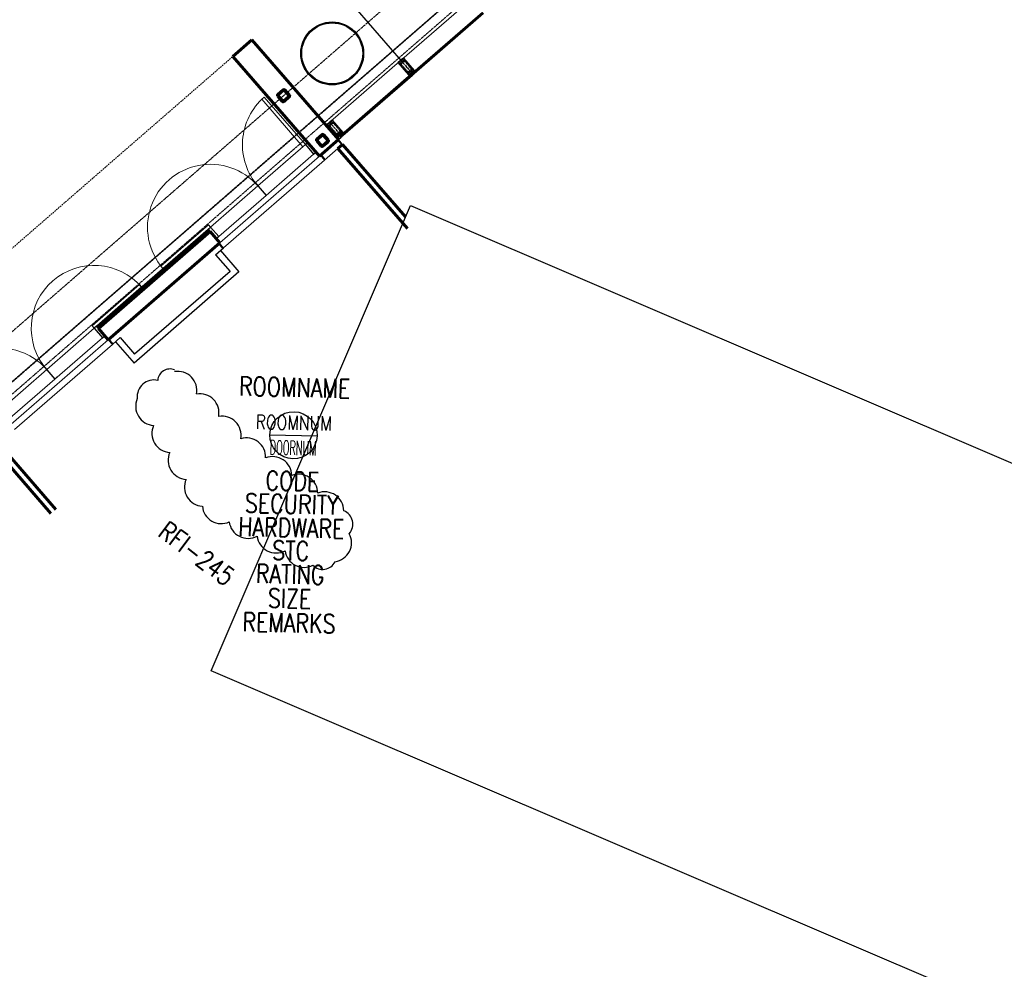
# Model space of a CAD drawing. Header units: millimetres. Extents: x 98667 to 994031, y -2704 to 533009.
# Tile 165 of 256: x 587358 to 603015, y 313426 to 328526. Entities that reach past the tile are written whole.
import ezdxf
from ezdxf.enums import TextEntityAlignment as Align

# ---------------------------------------------------------------- set-up
doc = ezdxf.new("R2010")
doc.units = ezdxf.units.MM
for name, pattern in [('AP03000E0$0$CENTER', [50.8, 31.75, -6.35, 6.35, -6.35]), ('AP03000E0$0$DASHEDX2', [38.1, 25.4, -12.7]), ('AP03000E0$0$HIDDEN', [9.525, 6.35, -3.175]), ('AP03000E0$0$HIDDENX2', [19.05, 12.7, -6.35])]:
    doc.linetypes.add(name, pattern=pattern)
doc.layers.get('Defpoints').update_dxf_attribs({"color": 251})
for name, color, linetype in [('A-COL ENCLOUSER INNER', 1, 'Continuous'), ('A-COL ENCLOUSER OUTER', 6, 'Continuous'), ('A-XREF', 7, 'Continuous')]:
    doc.layers.add(name, color=color, linetype=linetype)
doc.layers.add('A-REV 20150828_DOOR SHIFT CHANGE', color=7, linetype='Continuous', plot=False)
for name, color, linetype, lineweight in [('AP03000E0$0$A-BRDG', 1, 'Continuous', 15), ('AP03000E0$0$A-BRDG-DOOR', 2, 'Continuous', 20), ('AP03000E0$0$A-BRDG-GLAZ-MULL', 3, 'Continuous', 30), ('AP03000E0$0$A-BRDG-LEVL', 1, 'Continuous', 15), ('AP03000E0$0$A-BRDG-OVHD', 2, 'AP03000E0$0$DASHEDX2', 20), ('AP03000E0$0$A-BRDG-WALL', 6, 'Continuous', 60), ('AP03000E0$0$A-BRDG-WALL-EXTR', 6, 'Continuous', 60), ('AP03000E0$0$A-BRDG-WALL-INTR', 3, 'Continuous', 30), ('AP03000E0$0$A-DETL-THIK', 6, 'Continuous', 60), ('AP03000E0$0$A-DETL-THIN', 2, 'Continuous', 15), ('AP03000E0$0$A-GLAZ-FULL-EXTR', 2, 'Continuous', 20), ('AP03000E0$0$A-GLAZ-MULL-EXTR', 3, 'Continuous', 35), ('AP03000E0$0$A-WALL-FNSH', 1, 'Continuous', 15)]:
    doc.layers.add(name, color=color, linetype=linetype, lineweight=lineweight)
doc.layers.add('AP03000E0$0$A-Slab Edge Guide', color=55, linetype='Continuous', lineweight=15, plot=False)
doc.styles.add('AP9-SW-02-TEXT$0$SOM-TEXT', font='SIMPLEX.shx', dxfattribs={"width": 0.8})
doc.styles.add('SOM-TEXT', font='SIMPLEX.shx', dxfattribs={"width": 0.8})

msp = doc.modelspace()

# ---------------------------------------------------------------- linework, layer by layer
at = {"color": 251, "linetype": 'AP03000E0$0$CENTER'}
for p, q in [((593419, 327879), (593615, 327653)), ((592286, 326895), (592483, 326668))]:
    msp.add_line(p, q, dxfattribs=at)
at = {"color": 251}
msp.add_line((591336, 321927, -1), (592086, 321909, -1), dxfattribs=at)
msp.add_line((591336, 321927, -1), (592086, 321909, -1), dxfattribs=at)
msp.add_ellipse((591711, 321918, -1), major_axis=(9, 375, 0), ratio=1, start_param=4.712278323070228, end_param=10.99546363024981, dxfattribs=at)
msp.add_ellipse((591711, 321918, -1), major_axis=(9, 375, 0), ratio=1, start_param=4.712278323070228, end_param=10.99546363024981, dxfattribs=at)
at = {"layer": 'A-COL ENCLOUSER INNER', "color": 251}
for radius in [494, 485]:
    msp.add_circle((592327, 327990), radius, dxfattribs=at)
at = {"layer": 'A-COL ENCLOUSER OUTER', "color": 251}
msp.add_circle((592327, 327990), 500, dxfattribs=at)
at = {"layer": 'A-REV 20150828_DOOR SHIFT CHANGE', "color": 251}
for centre, radius, start, end in [((589746, 322780), 192, 67.1324, 177.1324), ((589746, 322780), 192, 67.1324, 177.1324), ((589871, 322629), 305, 349.6342, 99.6342), ((589871, 322629), 305, 349.6342, 99.6342), ((589492, 322531), 266, 76.5161, 186.5161), ((589492, 322531), 266, 76.5161, 186.5161), ((590222, 322273), 305, 349.6342, 99.6342), ((590222, 322273), 305, 349.6342, 99.6342), ((589507, 322377), 305, 156.1224, 266.1224), ((589507, 322377), 305, 156.1224, 266.1224), ((590574, 321917), 305, 349.6342, 99.6342), ((590574, 321917), 305, 349.6342, 99.6342), ((589765, 321949), 305, 156.1224, 266.1224), ((589765, 321949), 305, 156.1224, 266.1224), ((590965, 321572), 304, 357.4871, 107.4871), ((590965, 321572), 304, 357.4871, 107.4871), ((590023, 321521), 305, 156.1224, 266.1224), ((590023, 321521), 305, 156.1224, 266.1224), ((591378, 321274), 305, 0.9152, 110.9152), ((591378, 321274), 305, 0.9152, 110.9152), ((591792, 320994), 305, 0.9152, 110.9152), ((591792, 320994), 305, 0.9152, 110.9152), ((590282, 321093), 305, 156.1224, 266.1224), ((590282, 321093), 305, 156.1224, 266.1224), ((592206, 320713), 305, 0.9152, 110.9152), ((592206, 320713), 305, 0.9152, 110.9152), ((590562, 320814), 301, 184.8515, 294.8515), ((590562, 320814), 301, 184.8515, 294.8515), ((592427, 320505), 229, 318.4256, 68.4256), ((592427, 320505), 229, 318.4256, 68.4256), ((590991, 320582), 305, 187.6591, 297.6591), ((590991, 320582), 305, 187.6591, 297.6591), ((592329, 320209), 305, 278.1871, 28.1871), ((592329, 320209), 305, 278.1871, 28.1871), ((591435, 320352), 305, 187.6591, 297.6591), ((591435, 320352), 305, 187.6591, 297.6591), ((591879, 320122), 305, 187.6591, 297.6591), ((591879, 320122), 305, 187.6591, 297.6591), ((592177, 320003), 218, 223.8605, 333.8605), ((592177, 320003), 218, 223.8605, 333.8605)]:
    msp.add_arc(centre, radius, start, end, dxfattribs=at)
at = {"layer": 'A-XREF', "color": 251}
for p, q in [((590401, 318173), (593571, 325573)), ((593571, 325573), (646705, 302815)), ((643539, 295424), (590401, 318173))]:
    msp.add_line(p, q, dxfattribs=at)
at = {"layer": 'AP03000E0$0$A-BRDG', "color": 251, "linetype": 'Continuous'}
for p, q in [((590178, 325042), (590180, 325042)), ((590184, 325042), (590193, 325042)), ((590188, 325051), (590262, 325051)), ((590198, 325060), (590206, 325060)), ((590198, 325042), (590206, 325042)), ((590208, 325069), (590282, 325068)), ((590211, 325060), (590220, 325060)), ((590211, 325042), (590220, 325042)), ((590218, 325077), (590220, 325077)), ((590224, 325077), (590233, 325077)), ((590224, 325060), (590233, 325060)), ((590224, 325042), (590233, 325042)), ((590228, 325086), (590302, 325086)), ((590237, 325077), (590246, 325077)), ((590237, 325060), (590246, 325059)), ((590237, 325042), (590246, 325042)), ((590239, 325095), (590246, 325095)), ((590249, 325104), (590322, 325103)), ((590250, 325042), (590252, 325042)), ((590251, 325095), (590260, 325095)), ((590251, 325077), (590259, 325077)), ((590251, 325059), (590259, 325059)), ((590259, 325112), (590260, 325112)), ((590264, 325112), (590273, 325112)), ((590264, 325095), (590273, 325095)), ((590264, 325077), (590273, 325077)), ((590264, 325059), (590272, 325059)), ((590269, 325121), (590342, 325121)), ((590277, 325112), (590286, 325112)), ((590277, 325095), (590286, 325095)), ((590277, 325077), (590286, 325077)), ((590279, 325130), (590286, 325130)), ((590289, 325139), (590363, 325138)), ((590290, 325095), (590299, 325094)), ((590290, 325077), (590292, 325077)), ((590291, 325130), (590299, 325130)), ((590291, 325112), (590299, 325112)), ((590299, 325147), (590300, 325147)), ((590304, 325147), (590313, 325147)), ((590304, 325130), (590313, 325130)), ((590304, 325112), (590313, 325112)), ((590304, 325094), (590312, 325094)), ((590309, 325156), (590383, 325156)), ((590317, 325147), (590326, 325147)), ((590317, 325130), (590326, 325130)), ((590317, 325112), (590326, 325112)), ((590319, 325165), (590326, 325165)), ((590329, 325174), (590370, 325174)), ((590330, 325147), (590339, 325147)), ((590330, 325130), (590339, 325130)), ((590330, 325112), (590332, 325112)), ((590331, 325165), (590339, 325165)), ((590339, 325183), (590340, 325183)), ((590344, 325183), (590353, 325182)), ((590344, 325165), (590353, 325165)), ((590344, 325147), (590353, 325147)), ((590344, 325130), (590352, 325130)), ((590350, 325191), (590355, 325191)), ((590357, 325182), (590363, 325182)), ((590357, 325165), (590366, 325165)), ((590357, 325147), (590366, 325147)), ((590370, 325165), (590378, 325165)), ((590370, 325147), (590373, 325147)), ((589998, 324884), (590007, 324884)), ((590006, 324893), (590080, 324893)), ((590011, 324884), (590020, 324884)), ((590017, 324902), (590020, 324902)), ((590025, 324902), (590033, 324902)), ((590025, 324884), (590033, 324884)), ((590027, 324911), (590100, 324910)), ((590038, 324919), (590047, 324919)), ((590038, 324902), (590047, 324902)), ((590038, 324884), (590047, 324884)), ((590047, 324928), (590120, 324928)), ((590051, 324919), (590060, 324919)), ((590051, 324902), (590060, 324902)), ((590051, 324884), (590060, 324884)), ((590057, 324937), (590060, 324937)), ((590064, 324919), (590073, 324919)), ((590064, 324902), (590073, 324902)), ((590064, 324884), (590070, 324884)), ((590065, 324937), (590073, 324937)), ((590067, 324946), (590141, 324945)), ((590078, 324954), (590087, 324954)), ((590078, 324937), (590087, 324937)), ((590078, 324919), (590087, 324919)), ((590078, 324902), (590086, 324901)), ((590087, 324963), (590161, 324963)), ((590091, 324954), (590100, 324954)), ((590091, 324937), (590100, 324937)), ((590091, 324919), (590100, 324919)), ((590097, 324972), (590100, 324972)), ((590104, 324972), (590113, 324972)), ((590104, 324954), (590113, 324954)), ((590104, 324937), (590113, 324937)), ((590104, 324919), (590110, 324919)), ((590107, 324981), (590181, 324980)), ((590118, 324990), (590127, 324990)), ((590118, 324972), (590127, 324972)), ((590118, 324954), (590126, 324954)), ((590118, 324937), (590126, 324937)), ((590128, 324998), (590201, 324998)), ((590131, 324989), (590140, 324989)), ((590131, 324972), (590140, 324972)), ((590131, 324954), (590140, 324954)), ((590138, 325007), (590140, 325007)), ((590144, 325007), (590153, 325007)), ((590144, 324989), (590153, 324989)), ((590144, 324972), (590153, 324972)), ((590144, 324954), (590151, 324954)), ((590148, 325016), (590221, 325015)), ((590157, 324972), (590166, 324972)), ((590158, 325025), (590167, 325025)), ((590158, 325007), (590166, 325007)), ((590158, 324989), (590166, 324989)), ((590168, 325033), (590242, 325033)), ((590171, 325025), (590180, 325025)), ((590171, 325007), (590180, 325007)), ((590171, 324989), (590180, 324989)), ((590171, 324972), (590171, 324972)), ((590184, 325025), (590193, 325024)), ((590184, 325007), (590193, 325007)), ((590184, 324989), (590191, 324989)), ((590197, 325024), (590206, 325024)), ((590197, 325007), (590206, 325007)), ((590211, 325024), (590219, 325024)), ((590211, 325007), (590211, 325007)), ((590224, 325024), (590231, 325024)), ((589815, 324726), (589821, 324726)), ((589825, 324735), (589898, 324735)), ((589825, 324726), (589834, 324726)), ((589838, 324744), (589847, 324744)), ((589838, 324726), (589847, 324726)), ((589845, 324753), (589919, 324752)), ((589852, 324744), (589860, 324744)), ((589852, 324726), (589860, 324726)), ((589855, 324761), (589861, 324761)), ((589865, 324770), (589939, 324770)), ((589865, 324761), (589874, 324761)), ((589865, 324744), (589874, 324744)), ((589865, 324726), (589874, 324726)), ((589878, 324779), (589887, 324779)), ((589878, 324761), (589887, 324761)), ((589878, 324744), (589887, 324744)), ((589878, 324726), (589887, 324726)), ((589885, 324788), (589959, 324787)), ((589891, 324761), (589900, 324761)), ((589891, 324744), (589900, 324744)), ((589892, 324779), (589900, 324779)), ((589895, 324797), (589900, 324797)), ((589905, 324797), (589914, 324796)), ((589905, 324779), (589914, 324779)), ((589905, 324761), (589914, 324761)), ((589905, 324744), (589909, 324744)), ((589906, 324805), (589979, 324805)), ((589918, 324814), (589927, 324814)), ((589918, 324796), (589927, 324796)), ((589918, 324779), (589927, 324779)), ((589918, 324761), (589927, 324761)), ((589926, 324823), (589999, 324822)), ((589931, 324814), (589940, 324814)), ((589931, 324796), (589940, 324796)), ((589931, 324779), (589940, 324779)), ((589936, 324832), (589940, 324832)), ((589945, 324832), (589954, 324832)), ((589945, 324814), (589954, 324814)), ((589945, 324796), (589953, 324796)), ((589945, 324779), (589949, 324779)), ((589946, 324840), (590020, 324840)), ((589958, 324849), (589967, 324849)), ((589958, 324832), (589967, 324831)), ((589958, 324814), (589967, 324814)), ((589958, 324796), (589967, 324796)), ((589966, 324858), (590040, 324858)), ((589971, 324849), (589980, 324849)), ((589971, 324831), (589980, 324831)), ((589971, 324814), (589980, 324814)), ((589976, 324867), (589980, 324867)), ((589984, 324814), (589989, 324814)), ((589985, 324867), (589994, 324867)), ((589985, 324849), (589993, 324849)), ((589985, 324831), (589993, 324831)), ((589986, 324876), (590060, 324875)), ((589998, 324867), (590007, 324867)), ((589998, 324849), (590007, 324849)), ((589998, 324831), (590007, 324831)), ((590011, 324867), (590020, 324867)), ((590011, 324849), (590020, 324849)), ((590024, 324866), (590033, 324866)), ((590024, 324849), (590030, 324849)), ((590038, 324866), (590047, 324866)), ((589633, 324568), (589634, 324568)), ((589639, 324568), (589648, 324568)), ((589643, 324577), (589717, 324577)), ((589653, 324586), (589661, 324586)), ((589663, 324595), (589737, 324594)), ((589665, 324586), (589674, 324586)), ((589673, 324604), (589674, 324604)), ((589679, 324604), (589688, 324604)), ((589679, 324586), (589688, 324586)), ((589684, 324612), (589757, 324612)), ((589692, 324603), (589701, 324603)), ((589692, 324586), (589701, 324586)), ((589694, 324621), (589701, 324621)), ((589704, 324630), (589777, 324630)), ((589705, 324621), (589714, 324621)), ((589705, 324603), (589714, 324603)), ((589705, 324586), (589714, 324586)), ((589714, 324639), (589714, 324639)), ((589718, 324586), (589727, 324586)), ((589719, 324639), (589728, 324639)), ((589719, 324621), (589727, 324621)), ((589719, 324603), (589727, 324603)), ((589724, 324647), (589798, 324647)), ((589732, 324639), (589741, 324639)), ((589732, 324621), (589741, 324621)), ((589732, 324603), (589741, 324603)), ((589734, 324656), (589741, 324656)), ((589744, 324665), (589818, 324665)), ((589745, 324656), (589754, 324656)), ((589745, 324639), (589754, 324638)), ((589745, 324621), (589754, 324621)), ((589745, 324603), (589747, 324603)), ((589754, 324674), (589754, 324674)), ((589758, 324638), (589767, 324638)), ((589758, 324621), (589767, 324621)), ((589759, 324674), (589767, 324674)), ((589759, 324656), (589767, 324656)), ((589764, 324683), (589838, 324682)), ((589772, 324674), (589781, 324674)), ((589772, 324656), (589781, 324656)), ((589772, 324638), (589780, 324638)), ((589774, 324691), (589781, 324691)), ((589784, 324700), (589858, 324700)), ((589785, 324691), (589794, 324691)), ((589785, 324674), (589794, 324674)), ((589785, 324656), (589794, 324656)), ((589785, 324638), (589787, 324638)), ((589798, 324691), (589807, 324691)), ((589798, 324674), (589807, 324673)), ((589798, 324656), (589807, 324656)), ((589799, 324709), (589807, 324709)), ((589805, 324718), (589878, 324717)), ((589812, 324709), (589821, 324709)), ((589812, 324691), (589820, 324691)), ((589812, 324673), (589820, 324673)), ((589825, 324709), (589834, 324709)), ((589825, 324691), (589834, 324691)), ((589825, 324673), (589828, 324673)), ((589838, 324709), (589847, 324709)), ((589838, 324691), (589847, 324691)), ((589851, 324709), (589860, 324708)), ((589865, 324708), (589868, 324708)), ((589462, 324419), (589535, 324419)), ((589472, 324428), (589475, 324428)), ((589479, 324428), (589488, 324428)), ((589482, 324437), (589555, 324437)), ((589492, 324428), (589501, 324428)), ((589493, 324446), (589501, 324446)), ((589502, 324454), (589576, 324454)), ((589506, 324446), (589515, 324446)), ((589506, 324428), (589515, 324428)), ((589512, 324463), (589515, 324463)), ((589519, 324463), (589528, 324463)), ((589519, 324446), (589528, 324445)), ((589519, 324428), (589528, 324428)), ((589522, 324472), (589596, 324472)), ((589532, 324481), (589541, 324481)), ((589532, 324463), (589541, 324463)), ((589532, 324445), (589541, 324445)), ((589532, 324428), (589541, 324428)), ((589542, 324490), (589616, 324489)), ((589546, 324481), (589555, 324481)), ((589546, 324463), (589554, 324463)), ((589546, 324445), (589554, 324445)), ((589552, 324498), (589555, 324498)), ((589559, 324498), (589568, 324498)), ((589559, 324481), (589568, 324481)), ((589559, 324463), (589568, 324463)), ((589559, 324445), (589565, 324445)), ((589562, 324507), (589636, 324507)), ((589572, 324498), (589581, 324498)), ((589572, 324481), (589581, 324481)), ((589572, 324463), (589581, 324463)), ((589573, 324516), (589581, 324516)), ((589583, 324525), (589656, 324524)), ((589585, 324480), (589594, 324480)), ((589585, 324463), (589586, 324463)), ((589586, 324516), (589594, 324516)), ((589586, 324498), (589594, 324498)), ((589593, 324533), (589595, 324533)), ((589599, 324533), (589608, 324533)), ((589599, 324516), (589608, 324516)), ((589599, 324498), (589608, 324498)), ((589599, 324480), (589606, 324480)), ((589603, 324542), (589676, 324542)), ((589612, 324533), (589621, 324533)), ((589612, 324516), (589621, 324516)), ((589612, 324498), (589621, 324498)), ((589613, 324551), (589621, 324551)), ((589623, 324560), (589697, 324559)), ((589625, 324533), (589634, 324533)), ((589625, 324516), (589634, 324516)), ((589625, 324498), (589626, 324498)), ((589626, 324551), (589634, 324551)), ((589639, 324551), (589648, 324551)), ((589639, 324533), (589648, 324533)), ((589639, 324516), (589646, 324515)), ((589652, 324568), (589661, 324568)), ((589652, 324551), (589661, 324551)), ((589652, 324533), (589661, 324533)), ((589665, 324568), (589674, 324568)), ((589665, 324551), (589674, 324551)), ((589665, 324533), (589666, 324533)), ((589679, 324568), (589687, 324568)), ((589679, 324551), (589687, 324551)), ((589692, 324568), (589701, 324568)), ((589705, 324568), (589707, 324568)), ((589280, 324261), (589354, 324261)), ((589293, 324270), (589302, 324270)), ((589300, 324279), (589374, 324279)), ((589306, 324270), (589315, 324270)), ((589310, 324288), (589315, 324288)), ((589320, 324297), (589394, 324296)), ((589320, 324288), (589328, 324288)), ((589320, 324270), (589328, 324270)), ((589333, 324305), (589342, 324305)), ((589333, 324288), (589342, 324288)), ((589333, 324270), (589342, 324270)), ((589340, 324314), (589414, 324314)), ((589346, 324305), (589355, 324305)), ((589346, 324288), (589355, 324288)), ((589346, 324270), (589355, 324270)), ((589351, 324323), (589355, 324323)), ((589359, 324305), (589368, 324305)), ((589359, 324288), (589368, 324287)), ((589359, 324270), (589364, 324270)), ((589360, 324323), (589368, 324323)), ((589361, 324332), (589434, 324331)), ((589373, 324340), (589382, 324340)), ((589373, 324323), (589382, 324323)), ((589373, 324305), (589381, 324305)), ((589373, 324287), (589381, 324287)), ((589381, 324349), (589454, 324349)), ((589386, 324340), (589395, 324340)), ((589386, 324323), (589395, 324323)), ((589386, 324305), (589395, 324305)), ((589391, 324358), (589395, 324358)), ((589399, 324358), (589408, 324358)), ((589399, 324340), (589408, 324340)), ((589399, 324323), (589408, 324323)), ((589399, 324305), (589404, 324305)), ((589401, 324367), (589475, 324366)), ((589412, 324323), (589421, 324323)), ((589413, 324376), (589422, 324375)), ((589413, 324358), (589421, 324358)), ((589413, 324340), (589421, 324340)), ((589421, 324384), (589495, 324384)), ((589426, 324375), (589435, 324375)), ((589426, 324358), (589435, 324358)), ((589426, 324340), (589435, 324340)), ((589431, 324393), (589435, 324393)), ((589439, 324393), (589448, 324393)), ((589439, 324375), (589448, 324375)), ((589439, 324358), (589448, 324358)), ((589439, 324340), (589444, 324340)), ((589441, 324402), (589515, 324401)), ((589452, 324375), (589461, 324375)), ((589452, 324358), (589461, 324358)), ((589453, 324411), (589461, 324411)), ((589453, 324393), (589461, 324393)), ((589466, 324411), (589475, 324410)), ((589466, 324393), (589475, 324393)), ((589466, 324375), (589475, 324375)), ((589479, 324410), (589488, 324410)), ((589479, 324393), (589488, 324393)), ((589479, 324375), (589485, 324375)), ((589492, 324410), (589501, 324410)), ((589492, 324393), (589501, 324393)), ((589506, 324410), (589514, 324410)), ((589519, 324410), (589525, 324410)), ((589098, 324104), (589172, 324103)), ((589108, 324112), (589116, 324112)), ((589118, 324121), (589192, 324121)), ((589120, 324112), (589129, 324112)), ((589129, 324130), (589129, 324130)), ((589133, 324130), (589142, 324130)), ((589133, 324112), (589142, 324112)), ((589139, 324139), (589212, 324138)), ((589147, 324130), (589155, 324130)), ((589147, 324112), (589155, 324112)), ((589149, 324147), (589156, 324147)), ((589159, 324156), (589232, 324156)), ((589160, 324147), (589169, 324147)), ((589160, 324130), (589169, 324130)), ((589160, 324112), (589169, 324112)), ((589169, 324165), (589169, 324165)), ((589173, 324165), (589182, 324165)), ((589173, 324147), (589182, 324147)), ((589173, 324130), (589182, 324130)), ((589173, 324112), (589182, 324112)), ((589179, 324174), (589253, 324173)), ((589186, 324147), (589195, 324147)), ((589186, 324130), (589195, 324130)), ((589187, 324165), (589195, 324165)), ((589189, 324183), (589195, 324182)), ((589199, 324191), (589273, 324191)), ((589200, 324182), (589209, 324182)), ((589200, 324165), (589209, 324165)), ((589200, 324147), (589209, 324147)), ((589200, 324130), (589202, 324130)), ((589213, 324200), (589222, 324200)), ((589213, 324182), (589222, 324182)), ((589213, 324165), (589222, 324165)), ((589213, 324147), (589222, 324147)), ((589219, 324209), (589293, 324208)), ((589226, 324200), (589235, 324200)), ((589226, 324182), (589235, 324182)), ((589226, 324165), (589235, 324165)), ((589229, 324218), (589235, 324218)), ((589239, 324165), (589243, 324165)), ((589240, 324226), (589313, 324226)), ((589240, 324218), (589249, 324218)), ((589240, 324200), (589249, 324200)), ((589240, 324182), (589248, 324182)), ((589253, 324235), (589262, 324235)), ((589253, 324217), (589262, 324217)), ((589253, 324200), (589262, 324200)), ((589253, 324182), (589262, 324182)), ((589260, 324244), (589333, 324244)), ((589266, 324235), (589275, 324235)), ((589266, 324217), (589275, 324217)), ((589266, 324200), (589275, 324200)), ((589270, 324253), (589275, 324253)), ((589279, 324217), (589288, 324217)), ((589279, 324200), (589283, 324200)), ((589280, 324253), (589289, 324253)), ((589280, 324235), (589288, 324235)), ((589293, 324253), (589302, 324253)), ((589293, 324235), (589302, 324235)), ((589293, 324217), (589302, 324217)), ((589306, 324253), (589315, 324252)), ((589306, 324235), (589315, 324235)), ((589319, 324252), (589328, 324252)), ((589319, 324235), (589323, 324235)), ((589333, 324252), (589341, 324252)), ((588917, 323946), (588990, 323945)), ((588927, 323954), (588929, 323954)), ((588934, 323954), (588943, 323954)), ((588937, 323963), (589010, 323963)), ((588947, 323972), (588956, 323972)), ((588947, 323954), (588956, 323954)), ((588957, 323981), (589031, 323980)), ((588960, 323972), (588969, 323972)), ((588960, 323954), (588969, 323954)), ((588967, 323990), (588969, 323990)), ((588974, 323990), (588983, 323989)), ((588974, 323972), (588982, 323972)), ((588974, 323954), (588982, 323954)), ((588977, 323998), (589051, 323998)), ((588987, 324007), (588996, 324007)), ((588987, 323989), (588996, 323989)), ((588987, 323972), (588996, 323972)), ((588987, 323954), (588996, 323954)), ((588997, 324016), (589071, 324015)), ((589000, 324007), (589009, 324007)), ((589000, 323989), (589009, 323989)), ((589000, 323972), (589009, 323972)), ((589000, 323954), (589000, 323954)), ((589007, 324025), (589009, 324025)), ((589013, 323989), (589022, 323989)), ((589013, 323972), (589021, 323972)), ((589014, 324025), (589022, 324025)), ((589014, 324007), (589022, 324007)), ((589018, 324033), (589091, 324033)), ((589027, 324025), (589036, 324024)), ((589027, 324007), (589036, 324007)), ((589027, 323989), (589036, 323989)), ((589028, 324042), (589036, 324042)), ((589038, 324051), (589111, 324051)), ((589040, 324042), (589049, 324042)), ((589040, 324024), (589049, 324024)), ((589040, 324007), (589049, 324007)), ((589040, 323989), (589041, 323989)), ((589048, 324060), (589049, 324060)), ((589053, 324042), (589062, 324042)), ((589053, 324024), (589062, 324024)), ((589053, 324007), (589061, 324007)), ((589054, 324060), (589062, 324060)), ((589058, 324068), (589132, 324068)), ((589067, 324060), (589076, 324060)), ((589067, 324042), (589076, 324042)), ((589067, 324024), (589075, 324024)), ((589068, 324077), (589076, 324077)), ((589078, 324086), (589152, 324086)), ((589080, 324077), (589089, 324077)), ((589080, 324060), (589089, 324060)), ((589080, 324042), (589089, 324042)), ((589080, 324024), (589081, 324024)), ((589088, 324095), (589089, 324095)), ((589093, 324095), (589102, 324095)), ((589093, 324077), (589102, 324077)), ((589093, 324059), (589102, 324059)), ((589093, 324042), (589101, 324042)), ((589107, 324095), (589116, 324095)), ((589107, 324077), (589115, 324077)), ((589107, 324059), (589115, 324059)), ((589120, 324095), (589129, 324095)), ((589120, 324077), (589129, 324077)), ((589120, 324059), (589121, 324059)), ((589133, 324095), (589142, 324095)), ((589133, 324077), (589142, 324077)), ((589146, 324094), (589155, 324094)), ((589160, 324094), (589162, 324094)), ((588735, 323788), (588809, 323787)), ((588748, 323797), (588756, 323797)), ((588755, 323805), (588829, 323805)), ((588761, 323796), (588770, 323796)), ((588765, 323814), (588770, 323814)), ((588774, 323814), (588783, 323814)), ((588774, 323796), (588783, 323796)), ((588775, 323823), (588849, 323822)), ((588787, 323814), (588796, 323814)), ((588787, 323796), (588796, 323796)), ((588788, 323832), (588796, 323832)), ((588796, 323840), (588869, 323840)), ((588801, 323832), (588810, 323832)), ((588801, 323814), (588810, 323814)), ((588801, 323796), (588809, 323796)), ((588806, 323849), (588810, 323849)), ((588814, 323849), (588823, 323849)), ((588814, 323831), (588823, 323831)), ((588814, 323814), (588823, 323814)), ((588814, 323796), (588819, 323796)), ((588816, 323858), (588889, 323858)), ((588827, 323867), (588836, 323867)), ((588827, 323849), (588836, 323849)), ((588827, 323831), (588836, 323831)), ((588827, 323814), (588836, 323814)), ((588836, 323876), (588910, 323875)), ((588840, 323831), (588849, 323831)), ((588841, 323867), (588850, 323867)), ((588841, 323849), (588849, 323849)), ((588846, 323884), (588850, 323884)), ((588854, 323884), (588863, 323884)), ((588854, 323867), (588863, 323867)), ((588854, 323849), (588863, 323849)), ((588854, 323831), (588859, 323831)), ((588856, 323893), (588930, 323893)), ((588867, 323902), (588876, 323902)), ((588867, 323884), (588876, 323884)), ((588867, 323867), (588876, 323866)), ((588867, 323849), (588876, 323849)), ((588876, 323911), (588950, 323910)), ((588880, 323884), (588889, 323884)), ((588880, 323866), (588889, 323866)), ((588881, 323902), (588889, 323902)), ((588886, 323919), (588890, 323919)), ((588894, 323919), (588903, 323919)), ((588894, 323902), (588903, 323902)), ((588894, 323884), (588903, 323884)), ((588894, 323866), (588899, 323866)), ((588896, 323928), (588970, 323928)), ((588907, 323937), (588916, 323937)), ((588907, 323919), (588916, 323919)), ((588907, 323902), (588916, 323902)), ((588907, 323884), (588916, 323884)), ((588920, 323919), (588929, 323919)), ((588920, 323902), (588929, 323901)), ((588921, 323937), (588929, 323937)), ((588934, 323937), (588943, 323937)), ((588934, 323919), (588942, 323919)), ((588934, 323901), (588940, 323901)), ((588947, 323937), (588956, 323937)), ((588947, 323919), (588956, 323919)), ((588960, 323937), (588969, 323937)), ((588973, 323937), (588980, 323937)), ((588583, 323647), (588647, 323647)), ((588588, 323656), (588597, 323656)), ((588591, 323639), (588597, 323638)), ((588594, 323665), (588667, 323665)), ((588599, 323630), (588627, 323629)), ((588601, 323656), (588610, 323656)), ((588601, 323638), (588610, 323638)), ((588604, 323674), (588610, 323674)), ((588614, 323683), (588688, 323682)), ((588614, 323656), (588623, 323656)), ((588614, 323638), (588623, 323638)), ((588615, 323674), (588623, 323674)), ((588628, 323691), (588637, 323691)), ((588628, 323674), (588637, 323674)), ((588628, 323656), (588637, 323656)), ((588628, 323638), (588636, 323638)), ((588634, 323700), (588708, 323700)), ((588641, 323691), (588650, 323691)), ((588641, 323674), (588650, 323674)), ((588641, 323656), (588650, 323656)), ((588644, 323709), (588650, 323709)), ((588654, 323718), (588728, 323717)), ((588654, 323709), (588663, 323709)), ((588654, 323691), (588663, 323691)), ((588654, 323673), (588663, 323673)), ((588654, 323656), (588657, 323656)), ((588668, 323726), (588677, 323726)), ((588668, 323709), (588677, 323709)), ((588668, 323691), (588676, 323691)), ((588668, 323673), (588676, 323673)), ((588674, 323735), (588748, 323735)), ((588681, 323726), (588690, 323726)), ((588681, 323709), (588690, 323709)), ((588681, 323691), (588690, 323691)), ((588685, 323744), (588690, 323744)), ((588694, 323744), (588703, 323744)), ((588694, 323726), (588703, 323726)), ((588694, 323709), (588703, 323709)), ((588694, 323691), (588698, 323691)), ((588695, 323753), (588768, 323752)), ((588707, 323708), (588716, 323708)), ((588708, 323761), (588717, 323761)), ((588708, 323744), (588716, 323744)), ((588708, 323726), (588716, 323726)), ((588715, 323770), (588788, 323770)), ((588721, 323761), (588730, 323761)), ((588721, 323744), (588730, 323744)), ((588721, 323726), (588730, 323726)), ((588725, 323779), (588730, 323779)), ((588734, 323779), (588743, 323779)), ((588734, 323761), (588743, 323761)), ((588734, 323744), (588743, 323744)), ((588734, 323726), (588738, 323726)), ((588747, 323761), (588756, 323761)), ((588747, 323744), (588756, 323744)), ((588748, 323779), (588756, 323779)), ((588761, 323779), (588770, 323779)), ((588761, 323761), (588769, 323761)), ((588774, 323779), (588783, 323779)), ((588774, 323761), (588778, 323761)), ((588787, 323779), (588796, 323779)), ((588606, 323621), (588610, 323621)), ((588614, 323621), (588617, 323621))]:
    msp.add_line(p, q, dxfattribs=at)
at = {"layer": 'AP03000E0$0$A-BRDG-DOOR', "color": 251}
for p, q in [((591244, 327294), (591206, 327261)), ((591206, 327261), (591862, 326506)), ((591900, 326539), (591244, 327294)), ((591900, 326539), (591145, 325883)), ((591862, 326506), (591900, 326539)), ((592031, 326388), (591900, 326539)), ((591276, 325732), (592031, 326388)), ((590390, 325227), (591145, 325883)), ((591276, 325732), (590522, 325076)), ((591239, 325699), (591276, 325732)), ((589603, 324608), (590358, 325265)), ((590390, 325227), (589635, 324571)), ((590358, 325265), (590390, 325227)), ((590522, 325076), (590390, 325227)), ((589635, 324571), (589603, 324608)), ((589263, 324313), (588509, 323657)), ((588541, 323619), (589296, 324276)), ((589296, 324276), (589263, 324313)), ((588509, 323657), (588541, 323619)), ((588541, 323619), (587787, 322963)), ((588673, 323469), (588541, 323619)), ((587918, 322812), (588673, 323469)), ((587032, 322307), (587787, 322963)), ((587918, 322812), (587163, 322156)), ((587955, 322845), (587918, 322812))]:
    msp.add_line(p, q, dxfattribs=at)
for centre, start, end in [((591900, 326539), 130.9996, 221.0016), ((590390, 325227), 41.0002, 221.0002), ((588541, 323619), 40.9998, 220.9998), ((587032, 322307), 40.9984, 131.0004)]:
    msp.add_arc(centre, 1000, start, end, dxfattribs=at)
at = {"layer": 'AP03000E0$0$A-BRDG-GLAZ-MULL', "color": 251}
for p, q in [((591938, 326572), (591900, 326539)), ((591900, 326539), (592031, 326388)), ((592069, 326421), (591938, 326572)), ((592031, 326388), (592069, 326421)), ((590353, 325194), (590390, 325227)), ((590390, 325227), (590522, 325076)), ((590484, 325043), (590353, 325194)), ((590522, 325076), (590484, 325043)), ((588579, 323652), (588541, 323619)), ((588710, 323501), (588579, 323652)), ((588541, 323619), (588673, 323469)), ((588673, 323469), (588710, 323501))]:
    msp.add_line(p, q, dxfattribs=at)
at = {"layer": 'AP03000E0$0$A-BRDG-LEVL', "color": 251}
for p, q in [((592415, 326609), (592481, 326534)), ((592419, 326613), (592484, 326537)), ((592423, 326616), (592488, 326540)), ((592426, 326619), (592492, 326544)), ((592164, 326258), (592416, 326478)), ((590540, 324979), (592124, 326357)), ((592140, 326370), (592205, 326294)), ((592143, 326373), (592209, 326298)), ((592147, 326376), (592213, 326301)), ((592151, 326380), (592217, 326304)), ((590597, 324897), (592164, 326258)), ((590586, 324887), (590521, 324963)), ((590590, 324890), (590524, 324966)), ((590594, 324894), (590528, 324969)), ((590598, 324897), (590532, 324972)), ((588766, 323437), (587181, 322059)), ((588832, 323362), (587273, 322007)), ((588831, 323361), (588766, 323437)), ((588835, 323365), (588770, 323440)), ((588839, 323368), (588773, 323443)), ((588843, 323371), (588777, 323447))]:
    msp.add_line(p, q, dxfattribs=at)
at = {"layer": 'AP03000E0$0$A-BRDG-OVHD', "color": 251}
for q in [(591011, 328171), (585539, 323415)]:
    msp.add_line((588275, 325793), q, dxfattribs=at)
at = {"layer": 'AP03000E0$0$A-BRDG-WALL', "color": 251}
for p, q in [((590385, 325157), (588611, 323616)), ((590540, 324979), (590385, 325157)), ((588766, 323437), (590540, 324979)), ((588611, 323616), (588766, 323437))]:
    msp.add_line(p, q, dxfattribs=at)
at = {"layer": 'AP03000E0$0$A-BRDG-WALL-EXTR', "color": 251}
for p, q in [((592492, 326544), (592416, 326478)), ((592416, 326478), (593522, 325206)), ((593493, 325392), (592492, 326544)), ((587020, 321787), (587934, 320736)), ((587854, 320676), (586945, 321722))]:
    msp.add_line(p, q, dxfattribs=at)
at = {"layer": 'AP03000E0$0$A-BRDG-WALL-INTR', "color": 251}
for p, q in [((592254, 326847), (592239, 326834)), ((592254, 326847), (592239, 326834)), ((592450, 326679), (592407, 326642)), ((592450, 326679), (592407, 326642)), ((592426, 326619), (592469, 326657)), ((592426, 326619), (592469, 326657)), ((592469, 326657), (592450, 326679)), ((592469, 326657), (592450, 326679)), ((588579, 323652), (590353, 325194)), ((590385, 325157), (588611, 323616)), ((590353, 325194), (590385, 325157)), ((590473, 324788), (590597, 324897)), ((590473, 324789), (590703, 324524)), ((590549, 324854), (590844, 324515)), ((590844, 324515), (589176, 323064)), ((590703, 324524), (589185, 323206)), ((588611, 323616), (588579, 323652)), ((588956, 323470), (588832, 323362)), ((588880, 323404), (589176, 323064)), ((588956, 323470), (589185, 323206))]:
    msp.add_line(p, q, dxfattribs=at)
at = {"layer": 'AP03000E0$0$A-DETL-THIK', "color": 251}
for p, q in [((591049, 328204), (590747, 327942)), ((592426, 326619), (591049, 328204)), ((590747, 327942), (592124, 326357)), ((591546, 327411), (591463, 327339)), ((591553, 327403), (591470, 327331)), ((591639, 327319), (591567, 327402)), ((591646, 327326), (591574, 327409)), ((591461, 327310), (591533, 327227)), ((591469, 327317), (591541, 327234)), ((591555, 327233), (591638, 327305)), ((591561, 327225), (591644, 327298)), ((592165, 326699), (592082, 326627)), ((592087, 326605), (592159, 326522)), ((592171, 326692), (592088, 326619)), ((592124, 326357), (592426, 326619)), ((592258, 326607), (592185, 326691)), ((592265, 326614), (592193, 326697)), ((592080, 326599), (592152, 326516)), ((592174, 326521), (592257, 326593)), ((592180, 326514), (592263, 326586))]:
    msp.add_line(p, q, dxfattribs=at)
for centre, radius, start, end in [((591559, 327396), 20, 41, 131), ((591559, 327396), 10, 41, 131), ((591476, 327323), 20, 131, 221), ((591476, 327323), 10, 131, 221), ((591548, 327240), 10, 221, 311), ((591631, 327313), 10, 311, 41), ((591631, 327313), 20, 311, 41), ((591548, 327240), 20, 221, 311), ((592095, 326612), 20, 131, 221), ((592095, 326612), 10, 131, 221), ((592178, 326684), 20, 41, 131), ((592178, 326684), 10, 41, 131), ((592250, 326601), 10, 311, 41), ((592250, 326601), 20, 311, 41), ((592167, 326529), 20, 221, 311), ((592167, 326529), 10, 221, 311)]:
    msp.add_arc(centre, radius, start, end, dxfattribs=at)
at = {"layer": 'AP03000E0$0$A-DETL-THIN', "color": 251, "linetype": 'Continuous'}
for p, q in [((591512, 327368), (591519, 327387)), ((591532, 327385), (591539, 327405)), ((591542, 327394), (591549, 327413)), ((591560, 327406), (591564, 327415)), ((591566, 327403), (591569, 327413)), ((591575, 327392), (591579, 327403)), ((591580, 327387), (591584, 327398)), ((591463, 327309), (591467, 327320)), ((591467, 327303), (591471, 327314)), ((591472, 327333), (591479, 327353)), ((591477, 327292), (591481, 327303)), ((591482, 327342), (591489, 327361)), ((591482, 327287), (591486, 327297)), ((591491, 327276), (591495, 327287)), ((591496, 327270), (591500, 327281)), ((591502, 327359), (591509, 327379)), ((591505, 327259), (591509, 327270)), ((591510, 327254), (591514, 327265)), ((591519, 327243), (591523, 327254)), ((591524, 327238), (591528, 327248)), ((591534, 327227), (591538, 327237)), ((591539, 327223), (591543, 327232)), ((591552, 327221), (591557, 327235)), ((591560, 327224), (591567, 327244)), ((591580, 327241), (591587, 327261)), ((591590, 327376), (591594, 327387)), ((591590, 327250), (591597, 327270)), ((591594, 327371), (591598, 327381)), ((591604, 327360), (591608, 327370)), ((591608, 327354), (591612, 327365)), ((591610, 327268), (591617, 327287)), ((591618, 327343), (591622, 327354)), ((591620, 327276), (591627, 327296)), ((591623, 327338), (591627, 327348)), ((591632, 327327), (591636, 327338)), ((591637, 327321), (591641, 327332)), ((591640, 327294), (591650, 327320)), ((592075, 326608), (592082, 326628)), ((592079, 326600), (592092, 326636)), ((592105, 326634), (592113, 326654)), ((592115, 326643), (592123, 326662)), ((592135, 326660), (592143, 326680)), ((592145, 326669), (592153, 326689)), ((592165, 326686), (592172, 326703)), ((592175, 326694), (592179, 326704)), ((592187, 326689), (592191, 326699)), ((592191, 326683), (592195, 326694)), ((592201, 326673), (592205, 326683)), ((592206, 326667), (592210, 326678)), ((592215, 326656), (592219, 326667)), ((592220, 326651), (592224, 326661)), ((592229, 326640), (592233, 326651)), ((592234, 326634), (592238, 326645)), ((592244, 326624), (592248, 326634)), ((592248, 326618), (592252, 326629)), ((592254, 326578), (592267, 326612)), ((592258, 326607), (592262, 326618)), ((592088, 326589), (592092, 326599)), ((592093, 326583), (592097, 326594)), ((592102, 326572), (592106, 326583)), ((592107, 326567), (592111, 326578)), ((592117, 326556), (592121, 326567)), ((592121, 326551), (592125, 326561)), ((592131, 326540), (592135, 326550)), ((592136, 326534), (592140, 326545)), ((592145, 326523), (592149, 326534)), ((592150, 326518), (592154, 326529)), ((592160, 326510), (592164, 326519)), ((592167, 326509), (592171, 326520)), ((592183, 326516), (592191, 326536)), ((592193, 326525), (592201, 326545)), ((592213, 326543), (592221, 326562)), ((592223, 326551), (592231, 326571)), ((592243, 326569), (592251, 326588))]:
    msp.add_line(p, q, dxfattribs=at)
at = {"layer": 'AP03000E0$0$A-GLAZ-FULL-EXTR', "color": 251}
for p, q in [((593432, 327891), (594537, 328852)), ((594715, 328648), (593609, 327687)), ((593613, 327682), (594719, 328643)), ((594726, 328634), (593621, 327673)), ((593629, 327664), (594734, 328625)), ((592300, 326907), (593405, 327868)), ((593583, 327664), (592477, 326703)), ((592481, 326698), (593587, 327659)), ((593594, 327650), (592489, 326689)), ((592497, 326680), (593602, 327641)), ((593581, 327638), (593573, 327648)), ((593575, 327645), (593579, 327649)), ((593579, 327641), (593575, 327645)), ((593577, 327651), (593587, 327659)), ((593585, 327642), (593577, 327651)), ((593579, 327649), (593583, 327645)), ((593583, 327645), (593579, 327641)), ((593587, 327659), (593583, 327664)), ((593594, 327650), (593585, 327642)), ((593587, 327659), (593594, 327650)), ((593602, 327641), (593594, 327650)), ((593609, 327687), (593613, 327682)), ((593622, 327690), (593613, 327682)), ((593613, 327682), (593621, 327673)), ((593621, 327673), (593630, 327681)), ((593621, 327673), (593629, 327664)), ((593630, 327681), (593622, 327690)), ((593628, 327692), (593624, 327688)), ((593624, 327688), (593628, 327683)), ((593634, 327685), (593627, 327694)), ((593632, 327687), (593628, 327692)), ((593628, 327683), (593632, 327687)), ((592477, 326703), (592481, 326698)), ((592490, 326706), (592481, 326698)), ((592481, 326698), (592489, 326689)), ((592489, 326689), (592498, 326697)), ((592489, 326689), (592497, 326680)), ((592498, 326697), (592490, 326706)), ((592496, 326708), (592492, 326704)), ((592492, 326704), (592496, 326699)), ((592502, 326701), (592494, 326710)), ((592500, 326703), (592496, 326708)), ((592496, 326699), (592500, 326703))]:
    msp.add_line(p, q, dxfattribs=at)
at = {"layer": 'AP03000E0$0$A-GLAZ-FULL-EXTR', "color": 251, "linetype": 'Continuous'}
for p, q in [((593578, 327651), (593587, 327659)), ((593587, 327644), (593579, 327653)), ((593580, 327649), (593589, 327656)), ((593589, 327646), (593581, 327655)), ((593582, 327646), (593591, 327654)), ((593591, 327648), (593584, 327657)), ((593584, 327644), (593593, 327652)), ((593594, 327650), (593586, 327659)), ((593613, 327682), (593623, 327690)), ((593623, 327675), (593615, 327684)), ((593616, 327679), (593625, 327687)), ((593625, 327677), (593617, 327686)), ((593618, 327677), (593627, 327685)), ((593627, 327679), (593619, 327688)), ((593620, 327675), (593629, 327682)), ((593630, 327681), (593622, 327690)), ((592489, 326690), (592481, 326699)), ((592482, 326697), (592491, 326705)), ((592484, 326694), (592493, 326702)), ((592492, 326692), (592484, 326701)), ((592494, 326694), (592486, 326703)), ((592486, 326692), (592495, 326700)), ((592496, 326696), (592488, 326705)), ((592488, 326690), (592497, 326697))]:
    msp.add_line(p, q, dxfattribs=at)
at = {"layer": 'AP03000E0$0$A-GLAZ-MULL-EXTR', "color": 251}
for p, q in [((593377, 327843), (593415, 327876)), ((593413, 327870), (593381, 327843)), ((593415, 327868), (593413, 327870)), ((593447, 327896), (593415, 327868)), ((593415, 327876), (593417, 327874)), ((593417, 327874), (593445, 327898)), ((593426, 327886), (593460, 327915)), ((593428, 327883), (593426, 327886)), ((593460, 327911), (593428, 327883)), ((593445, 327898), (593447, 327896)), ((593460, 327915), (593631, 327719)), ((593591, 327760), (593460, 327911)), ((593548, 327647), (593377, 327843)), ((593381, 327843), (593513, 327692)), ((593578, 327677), (593610, 327705)), ((593611, 327702), (593584, 327678)), ((593628, 327717), (593591, 327760)), ((593599, 327691), (593628, 327717)), ((593634, 327715), (593602, 327687)), ((593610, 327705), (593611, 327702)), ((593634, 327715), (593617, 327700)), ((593617, 327700), (593620, 327697)), ((593620, 327697), (593641, 327715)), ((593631, 327719), (593634, 327715)), ((593641, 327715), (593634, 327715)), ((593513, 327692), (593550, 327649)), ((593551, 327643), (593548, 327647)), ((593550, 327649), (593580, 327675)), ((593571, 327654), (593550, 327636)), ((593550, 327636), (593551, 327643)), ((593583, 327671), (593551, 327643)), ((593551, 327643), (593568, 327658)), ((593568, 327658), (593571, 327654)), ((593580, 327675), (593578, 327677)), ((593606, 327645), (593583, 327671)), ((593584, 327678), (593610, 327648)), ((593595, 327688), (593599, 327691)), ((593621, 327658), (593595, 327688)), ((593602, 327687), (593625, 327661)), ((593610, 327648), (593606, 327645)), ((593625, 327661), (593621, 327658)), ((592294, 326901), (592328, 326931)), ((592327, 326927), (592296, 326899)), ((592459, 326776), (592327, 326927)), ((592328, 326931), (592498, 326735)), ((592245, 326859), (592282, 326891)), ((592415, 326662), (592245, 326859)), ((592281, 326886), (592249, 326858)), ((592249, 326858), (592380, 326707)), ((592283, 326884), (592281, 326886)), ((592282, 326891), (592284, 326889)), ((592314, 326911), (592283, 326884)), ((592284, 326889), (592312, 326913)), ((592296, 326899), (592294, 326901)), ((592312, 326913), (592314, 326911)), ((592496, 326733), (592459, 326776)), ((592380, 326707), (592417, 326664)), ((592418, 326659), (592415, 326662)), ((592417, 326664), (592447, 326690)), ((592451, 326686), (592418, 326659)), ((592418, 326659), (592435, 326673)), ((592439, 326670), (592418, 326652)), ((592418, 326652), (592418, 326659)), ((592435, 326673), (592439, 326670)), ((592445, 326693), (592477, 326720)), ((592447, 326690), (592445, 326693)), ((592479, 326718), (592451, 326694)), ((592451, 326694), (592477, 326663)), ((592474, 326660), (592451, 326686)), ((592462, 326703), (592466, 326707)), ((592489, 326673), (592462, 326703)), ((592466, 326707), (592496, 326733)), ((592502, 326731), (592469, 326703)), ((592469, 326703), (592492, 326676)), ((592477, 326663), (592474, 326660)), ((592477, 326720), (592479, 326718)), ((592502, 326731), (592485, 326716)), ((592485, 326716), (592488, 326712)), ((592488, 326712), (592509, 326730)), ((592492, 326676), (592489, 326673)), ((592498, 326735), (592502, 326731)), ((592509, 326730), (592502, 326731))]:
    msp.add_line(p, q, dxfattribs=at)
at = {"layer": 'AP03000E0$0$A-GLAZ-MULL-EXTR', "color": 251, "linetype": 'AP03000E0$0$HIDDENX2'}
for p, q in [((593457, 327873), (593419, 327840)), ((593465, 327863), (593428, 327831)), ((593581, 327749), (593483, 327862)), ((593591, 327757), (593492, 327870)), ((593417, 327805), (593515, 327692)), ((593426, 327813), (593525, 327700)), ((593607, 327738), (593532, 327673)), ((593542, 327699), (593580, 327731)), ((593551, 327689), (593588, 327722)), ((593583, 327690), (593620, 327723)), ((593620, 327723), (593607, 327738)), ((593532, 327673), (593545, 327658)), ((593545, 327658), (593583, 327690)), ((592284, 326820), (592383, 326707)), ((592325, 326888), (592287, 326856)), ((592294, 326829), (592392, 326715)), ((592333, 326879), (592295, 326846)), ((592449, 326765), (592351, 326878)), ((592458, 326773), (592360, 326886)), ((592475, 326754), (592399, 326688)), ((592399, 326688), (592412, 326673)), ((592410, 326714), (592448, 326747)), ((592412, 326673), (592450, 326706)), ((592418, 326705), (592456, 326737)), ((592450, 326706), (592488, 326739)), ((592488, 326739), (592475, 326754))]:
    msp.add_line(p, q, dxfattribs=at)
at = {"layer": 'AP03000E0$0$A-GLAZ-MULL-EXTR', "color": 251, "linetype": 'Continuous'}
for p, q in [((593618, 327699), (593636, 327715)), ((593622, 327699), (593619, 327702)), ((593620, 327697), (593640, 327715)), ((593625, 327701), (593622, 327704)), ((593627, 327703), (593624, 327707)), ((593630, 327705), (593626, 327709)), ((593632, 327707), (593629, 327711)), ((593634, 327709), (593631, 327713)), ((593637, 327711), (593634, 327715)), ((593639, 327713), (593638, 327715)), ((593551, 327641), (593569, 327657)), ((593551, 327637), (593571, 327655)), ((593553, 327638), (593551, 327641)), ((593551, 327636), (593551, 327636)), ((593555, 327640), (593552, 327644)), ((593558, 327642), (593554, 327646)), ((593560, 327644), (593557, 327648)), ((593563, 327646), (593559, 327650)), ((593565, 327649), (593562, 327652)), ((593567, 327651), (593564, 327654)), ((593570, 327653), (593566, 327657)), ((592418, 326655), (592437, 326672)), ((592420, 326653), (592418, 326654)), ((592422, 326655), (592419, 326659)), ((592424, 326657), (592421, 326661)), ((592427, 326659), (592423, 326663)), ((592429, 326661), (592426, 326665)), ((592432, 326663), (592428, 326667)), ((592434, 326665), (592431, 326669)), ((592436, 326667), (592433, 326671)), ((592439, 326670), (592435, 326673)), ((592486, 326714), (592505, 326731)), ((592489, 326713), (592486, 326717)), ((592491, 326715), (592488, 326719)), ((592494, 326717), (592491, 326721)), ((592496, 326720), (592493, 326723)), ((592499, 326722), (592495, 326725)), ((592501, 326724), (592498, 326728)), ((592503, 326726), (592500, 326730)), ((592506, 326728), (592503, 326731)), ((592508, 326730), (592508, 326730))]:
    msp.add_line(p, q, dxfattribs=at)
at = {"layer": 'AP03000E0$0$A-GLAZ-MULL-EXTR', "color": 251, "linetype": 'AP03000E0$0$HIDDENX2'}
for centre, radius, start, end in [((593474, 327854), 25, 41, 131), ((593474, 327854), 12.5, 41, 131), ((593436, 327821), 25, 131, 221), ((593436, 327821), 12.5, 131, 221), ((593534, 327708), 12.5, 221, 311), ((593572, 327741), 12.5, 311, 41), ((593572, 327741), 25, 311, 41), ((593534, 327708), 25, 221, 311), ((592303, 326837), 25, 131, 221), ((592303, 326837), 12.5, 131, 221), ((592341, 326870), 25, 41, 131), ((592341, 326870), 12.5, 41, 131), ((592440, 326756), 12.5, 311, 41), ((592440, 326756), 25, 311, 41), ((592402, 326724), 25, 221, 311), ((592402, 326724), 12.5, 221, 311)]:
    msp.add_arc(centre, radius, start, end, dxfattribs=at)
at = {"layer": 'AP03000E0$0$A-GLAZ-MULL-EXTR', "color": 251}
for centre in [(593602, 327646), (593602, 327645), (593603, 327644), (593604, 327643), (593605, 327642), (593604, 327643), (593624, 327665), (593625, 327665), (593626, 327664), (593626, 327663), (593627, 327662), (593628, 327662), (592469, 326661), (592470, 326660), (592471, 326660), (592471, 326659), (592472, 326658), (592473, 326657), (592492, 326681), (592493, 326680), (592493, 326679), (592494, 326679), (592495, 326678), (592495, 326677)]:
    msp.add_arc(centre, 2.83, 69.0607, 192.9393, dxfattribs=at)
at = {"layer": 'AP03000E0$0$A-Slab Edge Guide', "color": 251, "linetype": 'AP03000E0$0$HIDDEN'}
msp.add_line((599120, 333895), (483649, 233518), dxfattribs=at)
at = {"layer": 'AP03000E0$0$A-WALL-FNSH', "color": 251, "linetype": 'AP03000E0$0$HIDDEN'}
for p, q in [((599513, 333442), (484043, 233065)), ((599517, 333438), (484046, 233061)), ((599612, 333329), (484141, 232952))]:
    msp.add_line(p, q, dxfattribs=at)
at = {"layer": 'AP03000E0$0$A-WALL-FNSH', "color": 251}
msp.add_line((590542, 324961), (590565, 324935), dxfattribs=at)
at = {"layer": 'Defpoints', "color": 251}
for p, q in [((586179, 336207), (593424, 327873)), ((591053, 325989), (591276, 325732)), ((587694, 323070), (587918, 322812))]:
    msp.add_line(p, q, dxfattribs=at)

# ---------------------------------------------------------------- texts
at = {"color": 251, "style": 'AP9-SW-02-TEXT$0$SOM-TEXT', "oblique": 360, "width": 0.8, "flags": 1}
for tag, p in [('ROOMNAME', (591729, 322680, -1)), ('ROOMNAME', (591729, 322680, -1)), ('HARDWARE', (591676, 320447, -1)), ('HARDWARE', (591676, 320447, -1)), ('RATING', (591658, 319707, -1)), ('RATING', (591658, 319707, -1)), ('SIZE', (591649, 319321, -1)), ('SIZE', (591649, 319321, -1))]:
    msp.add_attdef(tag, text='-', height=300, rotation=358.6287, dxfattribs=at).set_placement(p, align=Align.MIDDLE_CENTER)
at = {"color": 251, "style": 'AP9-SW-02-TEXT$0$SOM-TEXT', "width": 0.8}
msp.add_attdef('ROOMNUM', text='-', height=225, rotation=358.6287, dxfattribs=at).set_placement((591716, 322118, -1), align=Align.MIDDLE_CENTER)
msp.add_attdef('ROOMNUM', text='-', height=225, rotation=358.6287, dxfattribs=at).set_placement((591716, 322118, -1), align=Align.MIDDLE_CENTER)
at = {"color": 251, "style": 'AP9-SW-02-TEXT$0$SOM-TEXT', "oblique": 360, "width": 0.5}
msp.add_attdef('DOORNUM', text='-', height=225, rotation=358.6287, dxfattribs=at).set_placement((591706, 321718, -1), align=Align.MIDDLE_CENTER)
msp.add_attdef('DOORNUM', text='-', height=225, rotation=358.6287, dxfattribs=at).set_placement((591706, 321718, -1), align=Align.MIDDLE_CENTER)
at = {"color": 251, "style": 'AP9-SW-02-TEXT$0$SOM-TEXT', "width": 0.8, "flags": 1}
for tag, p in [('CODE', (591694, 321188, -1)), ('CODE', (591694, 321188, -1)), ('SECURITY', (591685, 320823, -1)), ('SECURITY', (591685, 320823, -1)), ('STC', (591667, 320083, -1)), ('STC', (591667, 320083, -1)), ('REMARKS', (591640, 318934, -1)), ('REMARKS', (591640, 318934, -1))]:
    msp.add_attdef(tag, text='-', height=300, rotation=358.6287, dxfattribs=at).set_placement(p, align=Align.MIDDLE_CENTER)
at = {"layer": 'A-REV 20150828_DOOR SHIFT CHANGE', "color": 251, "style": 'SOM-TEXT', "width": 0.8}
msp.add_text('RFI-245', height=300, rotation=322.8495, dxfattribs=at).set_placement((589536, 320329, -1))
msp.add_text('RFI-245', height=300, rotation=322.8495, dxfattribs=at).set_placement((589536, 320329, -1))

doc.saveas('drawing.dxf')
